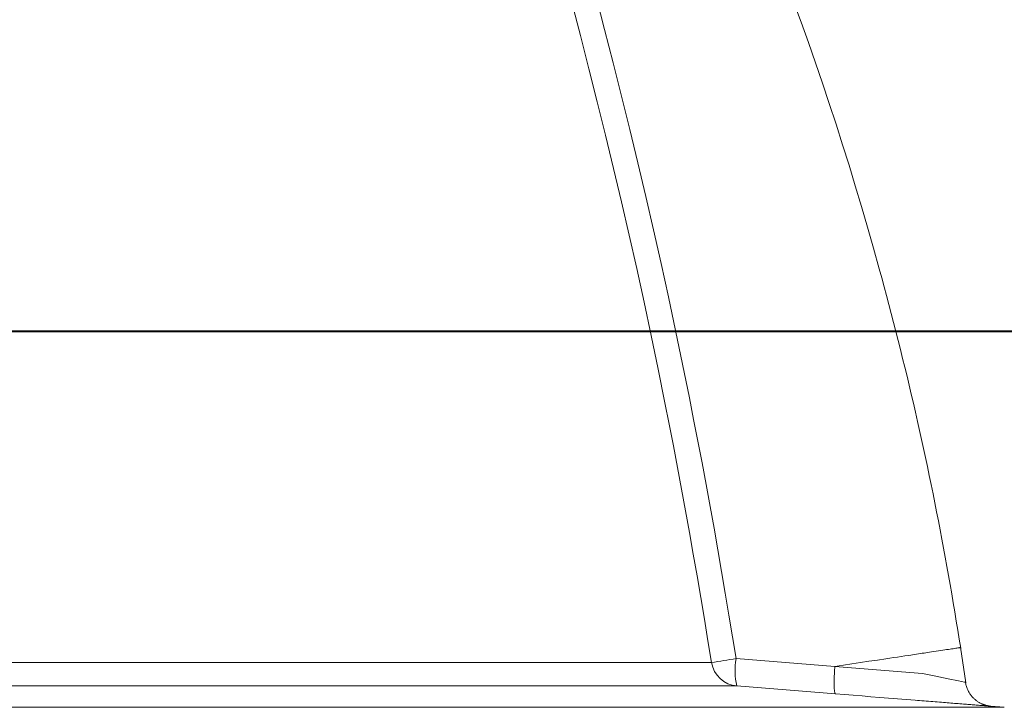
# Model space of a CAD drawing. Extents: x 193 to 943, y 26 to 526.
# Tile 232 of 256: x 418.64 to 423.94, y 109.03 to 112.72. Entities that reach past the tile are written whole.
import ezdxf
from ezdxf.lldxf.tags import DXFTag

# ---------------------------------------------------------------- set-up
doc = ezdxf.new("R2010")
doc.units = 0
doc.layers.get('0').update_dxf_attribs({"lineweight": 25})
doc.layers.add('KG4_HLS_S_____ZEICHNEN_LEER', color=7, linetype='Punkte_Nova', lineweight=40, true_color=0xadadad)
doc.layers.add('KG4_HLS_SYA', color=7, linetype='Continuous', lineweight=25)
tags = doc.linetypes.add('Punkte_Nova', pattern=[4.8, 0.4, 0.2, -4, 0.2]).pattern_tags.tags
tags[10:11] = [DXFTag(74, 4), DXFTag(75, 0), DXFTag(340, '0'), DXFTag(46, 0.0), DXFTag(50, 0.0), DXFTag(44, 0.0), DXFTag(45, 0.0)]
tags[8:9] = [DXFTag(74, 4), DXFTag(75, 0), DXFTag(340, '0'), DXFTag(46, 0.0), DXFTag(50, 0.0), DXFTag(44, 0.0), DXFTag(45, 0.0)]
tags[6:7] = [DXFTag(74, 4), DXFTag(75, 0), DXFTag(340, '0'), DXFTag(46, 0.0), DXFTag(50, 0.0), DXFTag(44, 0.0), DXFTag(45, 0.0)]
tags[4:5] = [DXFTag(74, 4), DXFTag(75, 0), DXFTag(340, '0'), DXFTag(46, 0.0), DXFTag(50, 0.0), DXFTag(44, 0.0), DXFTag(45, 0.0)]

# ---------------------------------------------------------------- blocks, each defined once
blk = doc.blocks.new('Spline-A069HVQ87N', base_point=(423.7283, 109.0322))
at = {"color": 0, "lineweight": -2}
for p, q in [((423.7283, 109.1597), (423.7283, 109.1592)), ((423.7283, 109.1592), (423.7283, 109.1588)), ((423.7283, 109.1588), (423.7283, 109.1583)), ((423.7283, 109.1583), (423.7283, 109.1579)), ((423.7283, 109.1579), (423.7284, 109.1574)), ((423.7284, 109.1574), (423.7284, 109.157)), ((423.7284, 109.157), (423.7289, 109.1518)), ((423.7289, 109.1518), (423.7299, 109.1467)), ((423.7299, 109.1467), (423.7311, 109.1417)), ((423.7311, 109.1417), (423.7327, 109.1367)), ((423.7327, 109.1367), (423.7345, 109.1318)), ((423.7345, 109.1318), (423.7364, 109.1269)), ((423.7364, 109.1269), (423.7383, 109.1225)), ((423.7383, 109.1225), (423.7402, 109.1182)), ((423.7402, 109.1182), (423.7423, 109.1139)), ((423.7423, 109.1139), (423.7444, 109.1096)), ((423.7444, 109.1096), (423.7467, 109.1055)), ((423.7467, 109.1055), (423.7491, 109.1014)), ((423.7491, 109.1014), (423.7514, 109.0977)), ((423.7514, 109.0977), (423.7539, 109.0941)), ((423.7539, 109.0941), (423.7565, 109.0905)), ((423.7565, 109.0905), (423.7592, 109.0871)), ((423.7592, 109.0871), (423.762, 109.0837)), ((423.762, 109.0837), (423.7648, 109.0804)), ((423.7648, 109.0804), (423.7676, 109.0774)), ((423.7676, 109.0774), (423.7704, 109.0745)), ((423.7704, 109.0745), (423.7733, 109.0717)), ((423.7733, 109.0717), (423.7762, 109.069)), ((423.7762, 109.069), (423.7793, 109.0663)), ((423.7793, 109.0663), (423.7823, 109.0638)), ((423.7823, 109.0638), (423.7852, 109.0615)), ((423.7852, 109.0615), (423.7881, 109.0593)), ((423.7881, 109.0593), (423.7911, 109.0572)), ((423.7911, 109.0572), (423.7941, 109.0551)), ((423.7941, 109.0551), (423.7972, 109.0532)), ((423.7972, 109.0532), (423.8004, 109.0513)), ((423.8004, 109.0513), (423.8032, 109.0497)), ((423.8032, 109.0497), (423.806, 109.0481)), ((423.806, 109.0481), (423.8089, 109.0466)), ((423.8089, 109.0466), (423.8118, 109.0452)), ((423.8118, 109.0452), (423.8147, 109.0438)), ((423.8147, 109.0438), (423.8177, 109.0425)), ((423.8177, 109.0425), (423.8203, 109.0415)), ((423.8203, 109.0415), (423.8229, 109.0404)), ((423.8229, 109.0404), (423.8255, 109.0395)), ((423.8255, 109.0395), (423.8281, 109.0386)), ((423.8281, 109.0386), (423.8307, 109.0377)), ((423.8307, 109.0377), (423.8334, 109.0368)), ((423.8334, 109.0368), (423.8355, 109.0362)), ((423.8355, 109.0362), (423.8377, 109.0356)), ((423.8377, 109.0356), (423.8398, 109.035)), ((423.8398, 109.035), (423.842, 109.0345)), ((423.842, 109.0345), (423.8442, 109.034)), ((423.8442, 109.034), (423.8464, 109.0336)), ((423.8464, 109.0336), (423.8477, 109.0333)), ((423.8477, 109.0333), (423.8491, 109.0331)), ((423.8491, 109.0331), (423.8505, 109.0328)), ((423.8505, 109.0328), (423.8519, 109.0326)), ((423.8519, 109.0326), (423.8532, 109.0324)), ((423.8532, 109.0324), (423.8546, 109.0322))]:
    blk.add_line(p, q, dxfattribs=at)
blk = doc.blocks.new('Spline-A069HVQM7N', base_point=(422.6277, 109.342))
at = {"color": 0, "lineweight": -2}
for p, q in [((422.6277, 113.2709), (422.6644, 113.177)), ((422.6644, 113.177), (422.701, 113.083)), ((422.701, 113.083), (422.7373, 112.9889)), ((422.7373, 112.9889), (422.7732, 112.8947)), ((422.7732, 112.8947), (422.8087, 112.8004)), ((422.8087, 112.8004), (422.8436, 112.7058)), ((422.8436, 112.7058), (422.8828, 112.5967)), ((422.8828, 112.5967), (422.9212, 112.4873)), ((422.9212, 112.4873), (422.9587, 112.3776)), ((422.9587, 112.3776), (422.9954, 112.2677)), ((422.9954, 112.2677), (423.0314, 112.1575)), ((423.0314, 112.1575), (423.0666, 112.047)), ((423.0666, 112.047), (423.1013, 111.9364)), ((423.1013, 111.9364), (423.1352, 111.8255)), ((423.1352, 111.8255), (423.1685, 111.7145)), ((423.1685, 111.7145), (423.2012, 111.6033)), ((423.2012, 111.6033), (423.2331, 111.4918)), ((423.2331, 111.4918), (423.2643, 111.3802)), ((423.2643, 111.3802), (423.2774, 111.3323)), ((423.2774, 111.3323), (423.2904, 111.2843)), ((423.2904, 111.2843), (423.3033, 111.2364)), ((423.3033, 111.2364), (423.316, 111.1883)), ((423.316, 111.1883), (423.3286, 111.1403)), ((423.3286, 111.1403), (423.3411, 111.0922)), ((423.3411, 111.0922), (423.3534, 111.0441)), ((423.3534, 111.0441), (423.3656, 110.9959)), ((423.3656, 110.9959), (423.3777, 110.9477)), ((423.3777, 110.9477), (423.3897, 110.8995)), ((423.3897, 110.8995), (423.4015, 110.8513)), ((423.4015, 110.8513), (423.4132, 110.803)), ((423.4132, 110.803), (423.4247, 110.7546)), ((423.4247, 110.7546), (423.4362, 110.7063)), ((423.4362, 110.7063), (423.4474, 110.6579)), ((423.4474, 110.6579), (423.4586, 110.6095)), ((423.4586, 110.6095), (423.4696, 110.5611)), ((423.4696, 110.5611), (423.4805, 110.5126)), ((423.4805, 110.5126), (423.4913, 110.4641)), ((423.4913, 110.4641), (423.5019, 110.4155)), ((423.5019, 110.4155), (423.5124, 110.367)), ((423.5124, 110.367), (423.5228, 110.3184)), ((423.5228, 110.3184), (423.533, 110.2698)), ((423.533, 110.2698), (423.5431, 110.2211)), ((423.5431, 110.2211), (423.553, 110.1725)), ((423.553, 110.1725), (423.5628, 110.1238)), ((423.5628, 110.1238), (423.5725, 110.075)), ((423.5725, 110.075), (423.5821, 110.0263)), ((423.5821, 110.0263), (423.5915, 109.9775)), ((423.5915, 109.9775), (423.6008, 109.9287)), ((423.6008, 109.9287), (423.61, 109.8799)), ((423.61, 109.8799), (423.619, 109.831)), ((423.619, 109.831), (423.6279, 109.7821)), ((423.6279, 109.7821), (423.6367, 109.7332)), ((423.6367, 109.7332), (423.6453, 109.6843)), ((423.6453, 109.6843), (423.6537, 109.6353)), ((423.6537, 109.6353), (423.662, 109.5865)), ((423.662, 109.5865), (423.6701, 109.5376)), ((423.6701, 109.5376), (423.6781, 109.4887)), ((423.6781, 109.4887), (423.686, 109.4398)), ((423.686, 109.4398), (423.6939, 109.3909)), ((423.6939, 109.3909), (423.7017, 109.342))]:
    blk.add_line(p, q, dxfattribs=at)
blk = doc.blocks.new('Spline-A069HWIG7N', base_point=(423.0288, 109.031))
at = {"color": 0, "lineweight": -2}
for p, q in [((423.0288, 109.0973), (423.0764, 109.0935)), ((423.0764, 109.0935), (423.124, 109.0897)), ((423.124, 109.0897), (423.1716, 109.0859)), ((423.1716, 109.0859), (423.2191, 109.0821)), ((423.2191, 109.0821), (423.2667, 109.0783)), ((423.2667, 109.0783), (423.3143, 109.0745)), ((423.3143, 109.0745), (423.3381, 109.0726)), ((423.3381, 109.0726), (423.3619, 109.0707)), ((423.3619, 109.0707), (423.3857, 109.0688)), ((423.3857, 109.0688), (423.4095, 109.0669)), ((423.4095, 109.0669), (423.4333, 109.065)), ((423.4333, 109.065), (423.4571, 109.0631)), ((423.4571, 109.0631), (423.4691, 109.0622)), ((423.4691, 109.0622), (423.4811, 109.0612)), ((423.4811, 109.0612), (423.493, 109.0603)), ((423.493, 109.0603), (423.505, 109.0593)), ((423.505, 109.0593), (423.5169, 109.0584)), ((423.5169, 109.0584), (423.5288, 109.0574)), ((423.5288, 109.0574), (423.5406, 109.0565)), ((423.5406, 109.0565), (423.5524, 109.0555)), ((423.5524, 109.0555), (423.5641, 109.0546)), ((423.5641, 109.0546), (423.5757, 109.0537)), ((423.5757, 109.0537), (423.5872, 109.0528)), ((423.5872, 109.0528), (423.5986, 109.0519)), ((423.5986, 109.0519), (423.609, 109.051)), ((423.609, 109.051), (423.6193, 109.0502)), ((423.6193, 109.0502), (423.6295, 109.0494)), ((423.6295, 109.0494), (423.6396, 109.0486)), ((423.6396, 109.0486), (423.6495, 109.0478)), ((423.6495, 109.0478), (423.6593, 109.0471)), ((423.6593, 109.0471), (423.6692, 109.0463)), ((423.6692, 109.0463), (423.6789, 109.0455)), ((423.6789, 109.0455), (423.6885, 109.0448)), ((423.6885, 109.0448), (423.6979, 109.044)), ((423.6979, 109.044), (423.7071, 109.0433)), ((423.7071, 109.0433), (423.7161, 109.0426)), ((423.7161, 109.0426), (423.7245, 109.0419)), ((423.7245, 109.0419), (423.7327, 109.0413)), ((423.7327, 109.0413), (423.7407, 109.0407)), ((423.7407, 109.0407), (423.7485, 109.04)), ((423.7485, 109.04), (423.7561, 109.0394)), ((423.7561, 109.0394), (423.7635, 109.0389)), ((423.7635, 109.0389), (423.7709, 109.0383)), ((423.7709, 109.0383), (423.778, 109.0377)), ((423.778, 109.0377), (423.7849, 109.0372)), ((423.7849, 109.0372), (423.7915, 109.0367)), ((423.7915, 109.0367), (423.7979, 109.0362)), ((423.7979, 109.0362), (423.804, 109.0357)), ((423.804, 109.0357), (423.8097, 109.0353)), ((423.8097, 109.0353), (423.8151, 109.0348)), ((423.8151, 109.0348), (423.8202, 109.0344)), ((423.8202, 109.0344), (423.8251, 109.0341)), ((423.8251, 109.0341), (423.8296, 109.0337)), ((423.8296, 109.0337), (423.8339, 109.0334)), ((423.8339, 109.0334), (423.8381, 109.033)), ((423.8381, 109.033), (423.8419, 109.0327)), ((423.8419, 109.0327), (423.8454, 109.0325)), ((423.8454, 109.0325), (423.8487, 109.0322)), ((423.8487, 109.0322), (423.8517, 109.032)), ((423.8517, 109.032), (423.8545, 109.0318)), ((423.8545, 109.0318), (423.857, 109.0316)), ((423.857, 109.0316), (423.8592, 109.0314)), ((423.8592, 109.0314), (423.861, 109.0313)), ((423.861, 109.0313), (423.8625, 109.0311)), ((423.8625, 109.0311), (423.8635, 109.0311)), ((423.8635, 109.0311), (423.8634, 109.0311)), ((423.8635, 109.0311), (423.8639, 109.031)), ((423.8637, 109.031), (423.8635, 109.0311)), ((423.8638, 109.031), (423.8637, 109.031)), ((423.8639, 109.031), (423.8638, 109.031)), ((423.8639, 109.031), (423.864, 109.031)), ((423.864, 109.031), (423.8639, 109.031)), ((423.8639, 109.031), (423.8639, 109.031)), ((423.8639, 109.031), (423.8639, 109.031)), ((423.8639, 109.031), (423.8639, 109.031)), ((423.8639, 109.031), (423.8639, 109.031)), ((423.8639, 109.031), (423.8639, 109.031)), ((423.8639, 109.031), (423.8639, 109.031)), ((423.8639, 109.031), (423.8639, 109.031)), ((423.8639, 109.031), (423.8639, 109.031)), ((423.8639, 109.031), (423.8639, 109.031)), ((423.8639, 109.031), (423.8639, 109.031)), ((423.8639, 109.031), (423.8639, 109.031)), ((423.8639, 109.031), (423.8639, 109.031)), ((423.8639, 109.031), (423.8639, 109.031)), ((423.8639, 109.031), (423.8639, 109.031)), ((423.8639, 109.031), (423.8639, 109.031)), ((423.8639, 109.031), (423.8639, 109.031)), ((423.864, 109.031), (423.864, 109.031)), ((423.864, 109.031), (423.864, 109.031)), ((423.864, 109.031), (423.864, 109.031)), ((423.864, 109.031), (423.864, 109.031)), ((423.864, 109.031), (423.864, 109.031)), ((423.864, 109.031), (423.864, 109.031)), ((423.864, 109.031), (423.864, 109.031)), ((423.864, 109.031), (423.864, 109.031)), ((423.864, 109.031), (423.864, 109.031)), ((423.864, 109.031), (423.864, 109.031))]:
    blk.add_line(p, q, dxfattribs=at)
blk = doc.blocks.new('Polylinie-A069HYTM7N', base_point=(422.4983, 109.0973))
at = {"color": 0, "lineweight": -2}
for p, q in [((422.4983, 109.1396), (423.0284, 109.0974)), ((423.0284, 109.0974), (423.0288, 109.0973))]:
    blk.add_line(p, q, dxfattribs=at)
blk = doc.blocks.new('Kreis-A069HZ2C7N', base_point=(422.3622, 109.1396))
at = {"color": 0, "lineweight": -2}
blk.add_ellipse((422.5103, 109.2891), major_axis=(-0.1481, -0.0235), ratio=1, start_param=0, end_param=1.333088, dxfattribs=at)
blk = doc.blocks.new('Spline-A069HZ487N', base_point=(421.6119, 109.2656))
at = {"color": 0, "lineweight": -2}
for p, q in [((421.6119, 112.8116), (421.6574, 112.6333)), ((421.6574, 112.6333), (421.7028, 112.455)), ((421.7028, 112.455), (421.7477, 112.2765)), ((421.7477, 112.2765), (421.7921, 112.098)), ((421.7921, 112.098), (421.8357, 111.9192)), ((421.8357, 111.9192), (421.8783, 111.7403)), ((421.8783, 111.7403), (421.9197, 111.561)), ((421.9197, 111.561), (421.9601, 111.3815)), ((421.9601, 111.3815), (421.9993, 111.2017)), ((421.9993, 111.2017), (422.0376, 111.0217)), ((422.0376, 111.0217), (422.075, 110.8416)), ((422.075, 110.8416), (422.1115, 110.6612)), ((422.1115, 110.6612), (422.1346, 110.5453)), ((422.1346, 110.5453), (422.1572, 110.4294)), ((422.1572, 110.4294), (422.1795, 110.3133)), ((422.1795, 110.3133), (422.2014, 110.1972)), ((422.2014, 110.1972), (422.2228, 110.081)), ((422.2228, 110.081), (422.2438, 109.9648)), ((422.2438, 109.9648), (422.2642, 109.8484)), ((422.2642, 109.8484), (422.2843, 109.7319)), ((422.2843, 109.7319), (422.3041, 109.6154)), ((422.3041, 109.6154), (422.3236, 109.4988)), ((422.3236, 109.4988), (422.343, 109.3822)), ((422.343, 109.3822), (422.3622, 109.2656))]:
    blk.add_line(p, q, dxfattribs=at)
blk = doc.blocks.new('Polylinie-A069HZSY7N', base_point=(423.4956, 109.1596))
at = {"color": 0, "lineweight": -2}
for p, q in [((423.5587, 109.1939), (423.4956, 109.207)), ((423.4956, 109.207), (423.4956, 109.207)), ((423.6336, 109.1784), (423.5587, 109.1939)), ((423.6896, 109.1669), (423.6336, 109.1784)), ((423.7217, 109.1603), (423.6896, 109.1669)), ((423.7253, 109.1596), (423.7217, 109.1603))]:
    blk.add_line(p, q, dxfattribs=at)
blk = doc.blocks.new('Spline-A069HZT07N', base_point=(423.0249, 109.2444))
at = {"color": 0, "lineweight": -2}
for p, q in [((423.025, 109.2444), (423.0249, 109.2444)), ((423.0249, 109.2444), (423.0249, 109.2444)), ((423.0249, 109.2444), (423.0249, 109.2444)), ((423.0249, 109.2444), (423.0249, 109.2444)), ((423.0249, 109.2444), (423.0249, 109.2444)), ((423.0249, 109.2444), (423.0249, 109.2444)), ((423.0249, 109.2444), (423.0249, 109.2444)), ((423.0249, 109.2444), (423.0249, 109.2444)), ((423.0249, 109.2444), (423.0249, 109.2444)), ((423.0249, 109.2444), (423.0249, 109.2444)), ((423.0249, 109.2444), (423.0249, 109.2444)), ((423.0249, 109.2444), (423.0249, 109.2444)), ((423.0249, 109.2444), (423.0249, 109.2444)), ((423.0249, 109.2444), (423.0249, 109.2444)), ((423.0249, 109.2444), (423.0249, 109.2444)), ((423.0249, 109.2444), (423.0249, 109.2444)), ((423.0249, 109.2444), (423.0249, 109.2444)), ((423.0249, 109.2444), (423.0249, 109.2444)), ((423.0249, 109.2444), (423.0249, 109.2444)), ((423.0251, 109.2445), (423.025, 109.2445)), ((423.025, 109.2445), (423.025, 109.2445)), ((423.025, 109.2445), (423.025, 109.2444)), ((423.025, 109.2444), (423.025, 109.2444)), ((423.0252, 109.2445), (423.0251, 109.2445)), ((423.0251, 109.2445), (423.0251, 109.2445)), ((423.0251, 109.2445), (423.0251, 109.2445)), ((423.0251, 109.2445), (423.0251, 109.2445)), ((423.0253, 109.2445), (423.0252, 109.2445)), ((423.0252, 109.2445), (423.0252, 109.2445)), ((423.0252, 109.2445), (423.0252, 109.2445))]:
    blk.add_line(p, q, dxfattribs=at)
blk = doc.blocks.new('Spline-A069HZT27N', base_point=(423.0211, 109.0973))
at = {"color": 0, "lineweight": -2}
for p, q in [((423.0224, 109.203), (423.022, 109.195)), ((423.0228, 109.2111), (423.0224, 109.203)), ((423.0233, 109.2193), (423.0228, 109.2111)), ((423.0238, 109.2276), (423.0233, 109.2193)), ((423.0243, 109.236), (423.0238, 109.2276)), ((423.0249, 109.2444), (423.0243, 109.236)), ((423.0212, 109.165), (423.0211, 109.1581)), ((423.0211, 109.1581), (423.0212, 109.1515)), ((423.0213, 109.1722), (423.0212, 109.165)), ((423.0212, 109.1515), (423.0213, 109.1452)), ((423.0214, 109.1796), (423.0213, 109.1722)), ((423.0217, 109.1872), (423.0214, 109.1796)), ((423.022, 109.195), (423.0217, 109.1872)), ((423.0213, 109.1452), (423.0214, 109.1392)), ((423.0214, 109.1392), (423.0216, 109.1336)), ((423.0216, 109.1336), (423.0219, 109.1283)), ((423.0219, 109.1283), (423.0222, 109.1233)), ((423.0222, 109.1233), (423.0226, 109.1188)), ((423.0226, 109.1188), (423.023, 109.1142)), ((423.023, 109.1142), (423.0236, 109.1102)), ((423.0236, 109.1102), (423.0242, 109.1067)), ((423.0242, 109.1067), (423.0249, 109.1037)), ((423.0249, 109.1037), (423.0256, 109.1013)), ((423.0256, 109.1013), (423.0264, 109.0996)), ((423.0264, 109.0996), (423.0266, 109.0993)), ((423.0266, 109.0993), (423.0268, 109.099)), ((423.0268, 109.099), (423.027, 109.0988)), ((423.027, 109.0988), (423.0272, 109.0985)), ((423.0272, 109.0985), (423.0276, 109.0982)), ((423.0276, 109.0982), (423.028, 109.0978)), ((423.028, 109.0978), (423.0284, 109.0976)), ((423.0284, 109.0976), (423.0288, 109.0973))]:
    blk.add_line(p, q, dxfattribs=at)
blk = doc.blocks.new('Spline-A069HZTC7N', base_point=(421.7418, 109.2866))
at = {"color": 0, "lineweight": -2}
for p, q in [((421.7875, 112.6653), (421.7418, 112.8442)), ((421.833, 112.4864), (421.7875, 112.6653)), ((421.8781, 112.3074), (421.833, 112.4864)), ((421.9226, 112.1282), (421.8781, 112.3074)), ((421.9663, 111.9489), (421.9226, 112.1282)), ((422.009, 111.7693), (421.9663, 111.9489)), ((422.0506, 111.5895), (422.009, 111.7693)), ((422.091, 111.4094), (422.0506, 111.5895)), ((422.1304, 111.229), (422.091, 111.4094)), ((422.1688, 111.0485), (422.1304, 111.229)), ((422.2063, 110.8677), (422.1688, 111.0485)), ((422.2429, 110.6868), (422.2063, 110.8677)), ((422.266, 110.5704), (422.2429, 110.6868)), ((422.2888, 110.4541), (422.266, 110.5704)), ((422.3111, 110.3376), (422.2888, 110.4541)), ((422.3331, 110.2211), (422.3111, 110.3376)), ((422.3546, 110.1045), (422.3331, 110.2211)), ((422.3756, 109.9878), (422.3546, 110.1045)), ((422.3962, 109.871), (422.3756, 109.9878)), ((422.4163, 109.7542), (422.3962, 109.871)), ((422.4361, 109.6374), (422.4163, 109.7542)), ((422.4557, 109.5205), (422.4361, 109.6374)), ((422.4751, 109.4035), (422.4557, 109.5205)), ((422.4944, 109.2866), (422.4751, 109.4035))]:
    blk.add_line(p, q, dxfattribs=at)
blk = doc.blocks.new('Kreis-A069HZTG7N', base_point=(422.3622, 109.2656))
at = {"color": 0, "lineweight": -2}
blk.add_ellipse((408.256, 198.5), major_axis=(14.1062, -89.2345), ratio=1, start_param=0, end_param=0.001482, dxfattribs=at)
blk = doc.blocks.new('Kreis-A069HZU07N', base_point=(422.4887, 109.1396))
at = {"color": 0, "lineweight": -2}
blk.add_ellipse((422.854, 109.2225), major_axis=(-0.3596, 0.0641), ratio=1, start_param=0, end_param=0.405199, dxfattribs=at)
blk = doc.blocks.new('Spline-A069HZVS7N', base_point=(423.0253, 109.2445))
at = {"color": 0, "lineweight": -2}
for p, q in [((423.433, 109.3058), (423.4433, 109.3074)), ((423.4433, 109.3074), (423.4535, 109.3089)), ((423.4535, 109.3089), (423.4638, 109.3105)), ((423.4638, 109.3105), (423.474, 109.312)), ((423.474, 109.312), (423.4842, 109.3135)), ((423.4842, 109.3135), (423.4945, 109.3151)), ((423.4945, 109.3151), (423.5047, 109.3166)), ((423.5047, 109.3166), (423.5149, 109.3182)), ((423.5149, 109.3182), (423.5249, 109.3197)), ((423.5249, 109.3197), (423.5349, 109.3212)), ((423.5349, 109.3212), (423.5447, 109.3226)), ((423.5447, 109.3226), (423.5575, 109.3246)), ((423.5575, 109.3246), (423.57, 109.3265)), ((423.57, 109.3265), (423.5821, 109.3283)), ((423.5821, 109.3283), (423.5938, 109.33)), ((423.5938, 109.33), (423.605, 109.3317)), ((423.605, 109.3317), (423.6157, 109.3333)), ((423.6157, 109.3333), (423.6258, 109.3349)), ((423.6258, 109.3349), (423.6355, 109.3363)), ((423.6355, 109.3363), (423.6445, 109.3377)), ((423.6445, 109.3377), (423.653, 109.3389)), ((423.653, 109.3389), (423.661, 109.3401)), ((423.661, 109.3401), (423.6684, 109.3413)), ((423.6684, 109.3413), (423.6753, 109.3423)), ((423.6753, 109.3423), (423.6815, 109.3432)), ((423.6815, 109.3432), (423.6869, 109.344)), ((423.6869, 109.344), (423.6913, 109.3447)), ((423.6913, 109.3447), (423.6947, 109.3452)), ((423.6947, 109.3452), (423.697, 109.3456)), ((423.697, 109.3456), (423.6977, 109.3457)), ((423.6979, 109.3457), (423.6976, 109.3456)), ((423.6977, 109.3457), (423.698, 109.3457)), ((423.698, 109.3457), (423.6979, 109.3457)), ((423.6979, 109.3457), (423.6979, 109.3457)), ((423.6979, 109.3457), (423.6979, 109.3457)), ((423.6979, 109.3457), (423.6979, 109.3457)), ((423.6979, 109.3457), (423.6979, 109.3457)), ((423.6979, 109.3457), (423.6979, 109.3457)), ((423.698, 109.3457), (423.6981, 109.3457)), ((423.6981, 109.3457), (423.698, 109.3457)), ((423.698, 109.3457), (423.698, 109.3457)), ((423.698, 109.3457), (423.698, 109.3457)), ((423.698, 109.3457), (423.698, 109.3457)), ((423.698, 109.3457), (423.698, 109.3457)), ((423.698, 109.3457), (423.698, 109.3457)), ((423.698, 109.3457), (423.698, 109.3457)), ((423.698, 109.3457), (423.698, 109.3457)), ((423.6981, 109.3457), (423.6981, 109.3457)), ((423.6981, 109.3457), (423.6981, 109.3457)), ((423.6981, 109.3457), (423.6981, 109.3457)), ((423.6981, 109.3457), (423.6981, 109.3457)), ((423.6981, 109.3457), (423.6981, 109.3457)), ((423.6981, 109.3457), (423.6981, 109.3457)), ((423.6981, 109.3457), (423.6981, 109.3457)), ((423.6981, 109.3457), (423.6981, 109.3457)), ((423.6981, 109.3457), (423.6981, 109.3457)), ((423.6981, 109.3457), (423.6981, 109.3457)), ((423.6981, 109.3457), (423.6981, 109.3457)), ((423.6981, 109.3457), (423.6981, 109.3457)), ((423.6981, 109.3457), (423.6981, 109.3457)), ((423.071, 109.2514), (423.1168, 109.2583)), ((423.1168, 109.2583), (423.1626, 109.2652)), ((423.1626, 109.2652), (423.2083, 109.2721)), ((423.2083, 109.2721), (423.2541, 109.2789)), ((423.2541, 109.2789), (423.2998, 109.2858)), ((423.2998, 109.2858), (423.3203, 109.2889)), ((423.3203, 109.2889), (423.3408, 109.292)), ((423.3408, 109.292), (423.3613, 109.2951)), ((423.3613, 109.2951), (423.3817, 109.2981)), ((423.3817, 109.2981), (423.4022, 109.3012)), ((423.4022, 109.3012), (423.4227, 109.3043)), ((423.4227, 109.3043), (423.433, 109.3058)), ((423.0253, 109.2445), (423.071, 109.2514))]:
    blk.add_line(p, q, dxfattribs=at)

msp = doc.modelspace()

# ---------------------------------------------------------------- linework, layer by layer
at = {"layer": 'KG4_HLS_S_____ZEICHNEN_LEER', "ltscale": 0.4}
msp.add_line((408.3162, 111.0459), (510.3639, 111.0459), dxfattribs=at)
at = {"layer": 'KG4_HLS_SYA', "color": 7, "linetype": 'Continuous', "lineweight": 9, "ltscale": 0.13}
for p, q in [((423.7009, 109.3473), (423.7285, 109.1573)), ((423.8634, 109.0311), (423.9362, 109.0252))]:
    msp.add_line(p, q, dxfattribs=at)
at = {"layer": 'KG4_HLS_SYA', "color": 8, "linetype": 'Continuous', "lineweight": 9, "ltscale": 0.13, "true_color": 0x808080}
for p, q in [((422.3622, 109.2656), (410.4182, 109.2656)), ((423.0246, 109.2444), (422.4944, 109.2866)), ((423.0249, 109.2444), (423.0246, 109.2444)), ((423.4956, 109.207), (423.0253, 109.2445)), ((410.4193, 109.1396), (422.4983, 109.1396)), ((423.9362, 109.0252), (410.3162, 109.0252))]:
    msp.add_line(p, q, dxfattribs=at)

# ---------------------------------------------------------------- block references
at = {"layer": 'KG4_HLS_SYA', "color": 7, "linetype": 'Continuous', "lineweight": 9, "ltscale": 0.13}
for name, p in [('Spline-A069HVQM7N', (422.6277, 109.342)), ('Spline-A069HVQ87N', (423.7283, 109.0322))]:
    msp.add_blockref(name, p, dxfattribs=at)
at = {"layer": 'KG4_HLS_SYA', "color": 8, "linetype": 'Continuous', "lineweight": 9, "ltscale": 0.13, "true_color": 0x808080}
for name, p in [('Spline-A069HZ487N', (421.6119, 109.2656)), ('Spline-A069HZTC7N', (421.7418, 109.2866)), ('Spline-A069HZVS7N', (423.0253, 109.2445)), ('Kreis-A069HZTG7N', (422.3622, 109.2656)), ('Kreis-A069HZ2C7N', (422.3622, 109.1396)), ('Kreis-A069HZU07N', (422.4887, 109.1396)), ('Spline-A069HZT27N', (423.0211, 109.0973)), ('Spline-A069HZT07N', (423.0249, 109.2444)), ('Polylinie-A069HZSY7N', (423.4956, 109.1596)), ('Polylinie-A069HYTM7N', (422.4983, 109.0973)), ('Spline-A069HWIG7N', (423.0288, 109.031))]:
    msp.add_blockref(name, p, dxfattribs=at)

doc.saveas('drawing.dxf')
